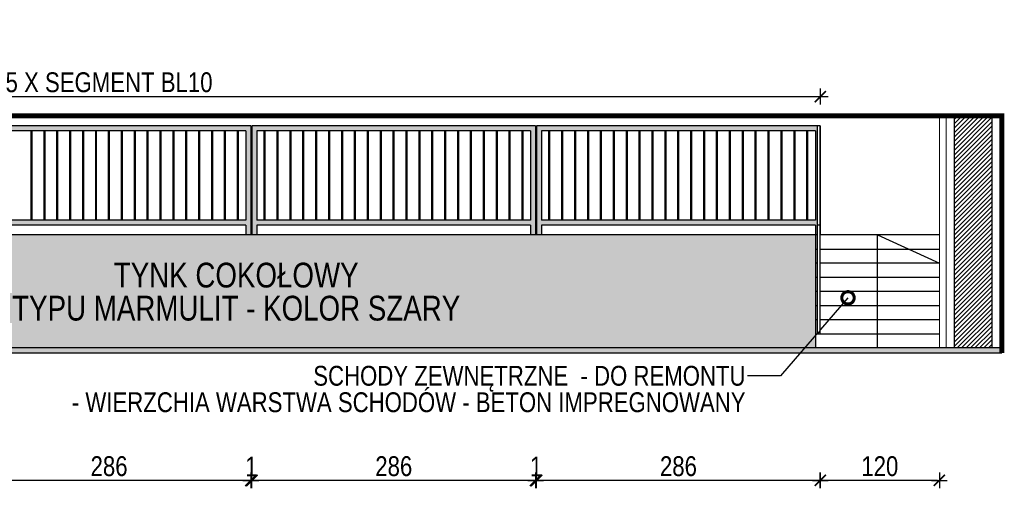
# Model space of a CAD drawing. Header units: millimetres. Extents: x 110792 to 170831, y 17890 to 25890.
# Tile 18 of 44: x 165812 to 166805, y 19734 to 20206. Entities that reach past the tile are written whole.
import ezdxf
from ezdxf import colors
from ezdxf.entities.mleader import LeaderData, LeaderLine
from ezdxf.math import Vec2, Vec3

# ---------------------------------------------------------------- set-up
doc = ezdxf.new("R2010")
doc.units = ezdxf.units.MM
doc.set_wipeout_variables(frame=1)
doc.linetypes.add('DASHEDX2', pattern=[38.1, 25.4, -12.7])
doc.layers.get('DEFPOINTS').update_dxf_attribs({"lineweight": 9})
for name, color, linetype in [('_HSA_HATCH ELEWACJA', 8, 'Continuous'), ('_HSA_HATCH_WYPEŁNIENIA_PRZEGRÓD', 205, 'Continuous'), ('_HSA_OPIS', 43, 'Continuous'), ('_HSA_PRZERYWANE', 153, 'DASHEDX2'), ('_HSA_WIDOKOWE', 1, 'Continuous'), ('_HSA_WIDOKOWE_CIENKIE', 8, 'Continuous'), ('_HSA_WYM_100', 141, 'Continuous'), ('_HSA_ŚCIANY_CIENKIE', 2, 'Continuous'), ('_HSA_ŚCIANY_DZIAŁOWE', 6, 'Continuous'), ('_HSA_ŚCIANY_MUROWANE', 4, 'Continuous')]:
    doc.layers.add(name, color=color, linetype=linetype)
doc.layers.add('_HSA_IZOLACJA_TERMICZNA', color=2, linetype='Continuous', lineweight=5)
doc.styles.add('ARIAL_100', font='Arial.ttf', dxfattribs={"width": 0.8, "height": 20})
doc.linetypes.add('BATTING', pattern='A,0.00254,-2.54,[134,ltypeshp.shx,S=2.54,R=0,X=-2.54,Y=0],-5.08,[134,ltypeshp.shx,S=2.54,R=180,X=2.54,Y=0],-2.54', length=10.16254)
doc.dimstyles.new('WYM_WEWN_100', dxfattribs={"dimtxt": 20, "dimasz": 2, "dimexe": 10, "dimexo": 0, "dimgap": 4, "dimtad": 1, "dimdec": 1, "dimrnd": 0.1, "dimtxsty": 'ARIAL_100', "dimblk": 'Wym-03', "dimcen": 0, "dimdle": 10, "dimse1": 1, "dimse2": 1, "dimclrt": 256, "dimazin": 2, "dimtfac": 1, "dimtdec": 1, "dimtix": 1, "dimtmove": 2, "dimatfit": 0, "dimfxl": 1, "dimtolj": 1, "dimtzin": 0, "dimarcsym": 0})

# ---------------------------------------------------------------- blocks, each defined once
blk = doc.blocks.new('A$C9be14bcf')
at = {"true_color": 0xfffffe}
h = blk.add_hatch(color=7, dxfattribs=at)
h.dxf.hatch_style = 1
h.paths.add_polyline_path([(860, 110), (574, 110), (574, 0), (579, 0), (579, 10), (855, 10), (855, 0), (860, 0)])
h.paths.add_polyline_path([(579, 15), (579, 105), (855, 105), (855, 15)], flags=16)
h = blk.add_hatch(color=7, dxfattribs=at)
h.dxf.hatch_style = 1
h.paths.add_polyline_path([(1147, 110), (861, 110), (861, 0), (866, 0), (866, 10), (1142, 10), (1142, 0), (1147, 0)])
h.paths.add_polyline_path([(866, 15), (866, 105), (1142, 105), (1142, 15)], flags=16)
h = blk.add_hatch(color=7, dxfattribs=at)
h.dxf.hatch_style = 1
h.paths.add_polyline_path([(1434, 110), (1148, 110), (1148, 0), (1153, 0), (1153, 10), (1429, 10), (1429, 0), (1434, 0)])
h.paths.add_polyline_path([(1429, 15), (1153, 15), (1153, 105), (1429, 105)], flags=16)
at = {"ltscale": 10}
for p, q in [((860, 110), (574, 110)), ((860, 110), (860, 0)), ((1147, 110), (861, 110)), ((861, 110), (861, 0)), ((1147, 110), (1147, 0)), ((1434, 110), (1148, 110)), ((1148, 110), (1148, 0)), ((1434, 110), (1434, 0)), ((855, 105), (579, 105)), ((855, 105), (855, 15)), ((1142, 105), (866, 105)), ((866, 105), (866, 15)), ((1142, 105), (1142, 15)), ((1429, 105), (1153, 105)), ((1153, 105), (1153, 15)), ((1429, 105), (1429, 15)), ((855, 15), (579, 15)), ((855, 10), (579, 10)), ((855, 10), (855, 0)), ((1142, 15), (866, 15)), ((1142, 10), (866, 10)), ((866, 10), (866, 0)), ((1142, 10), (1142, 0)), ((1429, 15), (1153, 15)), ((1429, 10), (1153, 10)), ((1153, 10), (1153, 0)), ((1429, 10), (1429, 0))]:
    blk.add_line(p, q, dxfattribs=at)
at = {"layer": '_HSA_WIDOKOWE_CIENKIE'}
for p, q in [((638.5, 15), (638.5, 105)), ((639.5, 15), (639.5, 105)), ((651.5, 15), (651.5, 105)), ((652.5, 15), (652.5, 105)), ((664.5, 15), (664.5, 105)), ((665.5, 15), (665.5, 105)), ((677.5, 15), (677.5, 105)), ((678.5, 15), (678.5, 105)), ((690.5, 15), (690.5, 105)), ((691.5, 15), (691.5, 105)), ((703.5, 15), (703.5, 105)), ((704.5, 15), (704.5, 105)), ((716.5, 15), (716.5, 105)), ((717.5, 15), (717.5, 105)), ((729.5, 15), (729.5, 105)), ((730.5, 15), (730.5, 105)), ((742.5, 15), (742.5, 105)), ((743.5, 15), (743.5, 105)), ((755.5, 15), (755.5, 105)), ((756.5, 15), (756.5, 105)), ((768.5, 15), (768.5, 105)), ((769.5, 15), (769.5, 105)), ((781.5, 15), (781.5, 105)), ((782.5, 15), (782.5, 105)), ((794.5, 15), (794.5, 105)), ((795.5, 15), (795.5, 105)), ((807.5, 15), (807.5, 105)), ((808.5, 15), (808.5, 105)), ((820.5, 15), (820.5, 105)), ((821.5, 15), (821.5, 105)), ((833.5, 15), (833.5, 105)), ((834.5, 15), (834.5, 105)), ((846.5, 15), (846.5, 105)), ((847.5, 15), (847.5, 105)), ((873.5, 15), (873.5, 105)), ((874.5, 15), (874.5, 105)), ((886.5, 15), (886.5, 105)), ((887.5, 15), (887.5, 105)), ((899.5, 15), (899.5, 105)), ((900.5, 15), (900.5, 105)), ((912.5, 15), (912.5, 105)), ((913.5, 15), (913.5, 105)), ((925.5, 15), (925.5, 105)), ((926.5, 15), (926.5, 105)), ((938.5, 15), (938.5, 105)), ((939.5, 15), (939.5, 105)), ((951.5, 15), (951.5, 105)), ((952.5, 15), (952.5, 105)), ((964.5, 15), (964.5, 105)), ((965.5, 15), (965.5, 105)), ((977.5, 15), (977.5, 105)), ((978.5, 15), (978.5, 105)), ((990.5, 15), (990.5, 105)), ((991.5, 15), (991.5, 105)), ((1003.5, 15), (1003.5, 105)), ((1004.5, 15), (1004.5, 105)), ((1016.5, 15), (1016.5, 105)), ((1017.5, 15), (1017.5, 105)), ((1029.5, 15), (1029.5, 105)), ((1030.5, 15), (1030.5, 105)), ((1042.5, 15), (1042.5, 105)), ((1043.5, 15), (1043.5, 105)), ((1055.5, 15), (1055.5, 105)), ((1056.5, 15), (1056.5, 105)), ((1068.5, 15), (1068.5, 105)), ((1069.5, 15), (1069.5, 105)), ((1081.5, 15), (1081.5, 105)), ((1082.5, 15), (1082.5, 105)), ((1094.5, 15), (1094.5, 105)), ((1095.5, 15), (1095.5, 105)), ((1107.5, 15), (1107.5, 105)), ((1108.5, 15), (1108.5, 105)), ((1120.5, 15), (1120.5, 105)), ((1121.5, 15), (1121.5, 105)), ((1133.5, 15), (1133.5, 105)), ((1134.5, 15), (1134.5, 105)), ((1160.5, 15), (1160.5, 105)), ((1161.5, 15), (1161.5, 105)), ((1173.5, 15), (1173.5, 105)), ((1174.5, 15), (1174.5, 105)), ((1186.5, 15), (1186.5, 105)), ((1187.5, 15), (1187.5, 105)), ((1199.5, 15), (1199.5, 105)), ((1200.5, 15), (1200.5, 105)), ((1212.5, 15), (1212.5, 105)), ((1213.5, 15), (1213.5, 105)), ((1225.5, 15), (1225.5, 105)), ((1226.5, 15), (1226.5, 105)), ((1238.5, 15), (1238.5, 105)), ((1239.5, 15), (1239.5, 105)), ((1251.5, 15), (1251.5, 105)), ((1252.5, 15), (1252.5, 105)), ((1264.5, 15), (1264.5, 105)), ((1265.5, 15), (1265.5, 105)), ((1277.5, 15), (1277.5, 105)), ((1278.5, 15), (1278.5, 105)), ((1290.5, 15), (1290.5, 105)), ((1291.5, 15), (1291.5, 105)), ((1303.5, 15), (1303.5, 105)), ((1304.5, 15), (1304.5, 105)), ((1316.5, 15), (1316.5, 105)), ((1317.5, 15), (1317.5, 105)), ((1329.5, 15), (1329.5, 105)), ((1330.5, 15), (1330.5, 105)), ((1342.5, 15), (1342.5, 105)), ((1343.5, 15), (1343.5, 105)), ((1355.5, 15), (1355.5, 105)), ((1356.5, 15), (1356.5, 105)), ((1368.5, 15), (1368.5, 105)), ((1369.5, 15), (1369.5, 105)), ((1381.5, 15), (1381.5, 105)), ((1382.5, 15), (1382.5, 105)), ((1394.5, 15), (1394.5, 105)), ((1395.5, 15), (1395.5, 105)), ((1407.5, 15), (1407.5, 105)), ((1408.5, 15), (1408.5, 105)), ((1420.5, 15), (1420.5, 105)), ((1421.5, 15), (1421.5, 105))]:
    blk.add_line(p, q, dxfattribs=at)
blk = doc.blocks.new('Wym-03')
for p, q in [((-4, 0), (4, 0)), ((0, 4), (0, -4))]:
    blk.add_line(p, q)
blk.add_lwpolyline([(-2.83, -2.83, 0.8, 0.8, 0), (2.83, 2.83, 0.05, 0.05, 0)], format="xyseb")
blk = doc.blocks.new('*D170')
at = {"layer": '_HSA_OPIS', "color": 0, "lineweight": -2, "transparency": 16777216}
blk.add_line((165187.33, 20128.62), (166617.33, 20128.62), dxfattribs=at)
at = {"layer": 'DEFPOINTS', "color": 0, "transparency": 16777216}
for p in [(166619.33, 20128.62), (165185.33, 20099.13), (166619.33, 20099.13)]:
    blk.add_point(p, dxfattribs=at)
at = {"layer": '_HSA_OPIS', "color": 0, "lineweight": -2, "transparency": 16777216, "xscale": 2, "yscale": 2, "zscale": 2, "rotation": 180}
blk.add_blockref('Wym-03', (165185.33, 20128.62), dxfattribs=at)
at = {"layer": '_HSA_OPIS', "color": 0, "lineweight": -2, "transparency": 16777216, "xscale": 2, "yscale": 2, "zscale": 2}
blk.add_blockref('Wym-03', (166619.33, 20128.62), dxfattribs=at)
at = {"layer": '_HSA_OPIS', "transparency": 16777216, "insert": (165902.33, 20142.96), "char_height": 20, "attachment_point": 5, "style": 'ARIAL_100'}
blk.add_mtext('\\A1;5 X SEGMENT BL10', dxfattribs=at)
blk = doc.blocks.new('A$Cc2999ebe')
blk.add_wipeout([(-3, 209.75), (0, 209.75), (0, 0), (-3, 0)])
blk.add_line((-3, 110), (0, 110))
blk.add_lwpolyline([(-3, 0), (0, 0), (0, 209.75), (-3, 209.75)], close=True)
blk = doc.blocks.new('_DotSmall')
at = {"color": 0, "linetype": 'ByBlock', "const_width": 0.5}
blk.add_lwpolyline([(-0.0625, 0, 1), (0.0625, 0, 1)], format="xyb", close=True, dxfattribs=at)
blk = doc.blocks.new('*D188')
at = {"layer": '_HSA_WYM_100', "color": 0, "lineweight": -2, "transparency": 16777216}
blk.add_line((166737.33, 19741.6), (166621.33, 19741.6), dxfattribs=at)
at = {"layer": 'DEFPOINTS', "color": 0, "transparency": 16777216}
for p in [(166619.33, 19994.13), (166739.33, 19994.13), (166619.33, 19741.6)]:
    blk.add_point(p, dxfattribs=at)
at = {"layer": '_HSA_WYM_100', "color": 0, "lineweight": -2, "transparency": 16777216, "xscale": 2, "yscale": 2, "zscale": 2, "rotation": 180}
blk.add_blockref('Wym-03', (166619.33, 19741.6), dxfattribs=at)
at = {"layer": '_HSA_WYM_100', "color": 0, "lineweight": -2, "transparency": 16777216, "xscale": 2, "yscale": 2, "zscale": 2}
blk.add_blockref('Wym-03', (166739.33, 19741.6), dxfattribs=at)
at = {"layer": '_HSA_WYM_100', "transparency": 16777216, "insert": (166679.33, 19755.81), "char_height": 20, "attachment_point": 5, "style": 'ARIAL_100'}
blk.add_mtext('\\A1;120', dxfattribs=at)
blk = doc.blocks.new('*D189')
at = {"layer": '_HSA_WYM_100', "color": 0, "lineweight": -2, "transparency": 16777216}
blk.add_line((166617.33, 19741.6), (166335.33, 19741.6), dxfattribs=at)
at = {"layer": 'DEFPOINTS', "color": 0, "transparency": 16777216}
for p in [(166619.33, 19994.13), (166333.33, 19989.13), (166333.33, 19741.6)]:
    blk.add_point(p, dxfattribs=at)
at = {"layer": '_HSA_WYM_100', "color": 0, "lineweight": -2, "transparency": 16777216, "xscale": 2, "yscale": 2, "zscale": 2, "rotation": 180}
blk.add_blockref('Wym-03', (166333.33, 19741.6), dxfattribs=at)
at = {"layer": '_HSA_WYM_100', "color": 0, "lineweight": -2, "transparency": 16777216, "xscale": 2, "yscale": 2, "zscale": 2}
blk.add_blockref('Wym-03', (166619.33, 19741.6), dxfattribs=at)
at = {"layer": '_HSA_WYM_100', "transparency": 16777216, "insert": (166476.33, 19755.81), "char_height": 20, "attachment_point": 5, "style": 'ARIAL_100'}
blk.add_mtext('\\A1;286', dxfattribs=at)
blk = doc.blocks.new('*D190')
at = {"layer": '_HSA_WYM_100', "color": 0, "lineweight": -2, "transparency": 16777216}
for p, q in [((166330.33, 19741.6), (166328.33, 19741.6)), ((166333.33, 19741.6), (166332.33, 19741.6)), ((166335.33, 19741.6), (166337.33, 19741.6))]:
    blk.add_line(p, q, dxfattribs=at)
at = {"layer": 'DEFPOINTS', "color": 0, "transparency": 16777216}
for p in [(166332.33, 19989.13), (166333.33, 19989.13), (166332.33, 19741.6)]:
    blk.add_point(p, dxfattribs=at)
at = {"layer": '_HSA_WYM_100', "color": 0, "lineweight": -2, "transparency": 16777216, "xscale": 2, "yscale": 2, "zscale": 2}
blk.add_blockref('Wym-03', (166332.33, 19741.6), dxfattribs=at)
at = {"layer": '_HSA_WYM_100', "color": 0, "lineweight": -2, "transparency": 16777216, "xscale": 2, "yscale": 2, "zscale": 2, "rotation": 180}
blk.add_blockref('Wym-03', (166333.33, 19741.6), dxfattribs=at)
at = {"layer": '_HSA_WYM_100', "transparency": 16777216, "insert": (166332.83, 19755.64), "char_height": 20, "attachment_point": 5, "style": 'ARIAL_100'}
blk.add_mtext('\\A1;1', dxfattribs=at)
blk = doc.blocks.new('*D191')
at = {"layer": '_HSA_WYM_100', "color": 0, "lineweight": -2, "transparency": 16777216}
blk.add_line((166330.33, 19741.6), (166048.33, 19741.6), dxfattribs=at)
at = {"layer": 'DEFPOINTS', "color": 0, "transparency": 16777216}
for p in [(166046.33, 19989.13), (166332.33, 19989.13), (166046.33, 19741.6)]:
    blk.add_point(p, dxfattribs=at)
at = {"layer": '_HSA_WYM_100', "color": 0, "lineweight": -2, "transparency": 16777216, "xscale": 2, "yscale": 2, "zscale": 2, "rotation": 180}
blk.add_blockref('Wym-03', (166046.33, 19741.6), dxfattribs=at)
at = {"layer": '_HSA_WYM_100', "color": 0, "lineweight": -2, "transparency": 16777216, "xscale": 2, "yscale": 2, "zscale": 2}
blk.add_blockref('Wym-03', (166332.33, 19741.6), dxfattribs=at)
at = {"layer": '_HSA_WYM_100', "transparency": 16777216, "insert": (166189.33, 19755.81), "char_height": 20, "attachment_point": 5, "style": 'ARIAL_100'}
blk.add_mtext('\\A1;286', dxfattribs=at)
blk = doc.blocks.new('*D192')
at = {"layer": '_HSA_WYM_100', "color": 0, "lineweight": -2, "transparency": 16777216}
for p, q in [((166043.33, 19741.6), (166041.33, 19741.6)), ((166046.33, 19741.6), (166045.33, 19741.6)), ((166048.33, 19741.6), (166050.33, 19741.6))]:
    blk.add_line(p, q, dxfattribs=at)
at = {"layer": 'DEFPOINTS', "color": 0, "transparency": 16777216}
for p in [(166045.33, 19989.13), (166046.33, 19989.13), (166045.33, 19741.6)]:
    blk.add_point(p, dxfattribs=at)
at = {"layer": '_HSA_WYM_100', "color": 0, "lineweight": -2, "transparency": 16777216, "xscale": 2, "yscale": 2, "zscale": 2}
blk.add_blockref('Wym-03', (166045.33, 19741.6), dxfattribs=at)
at = {"layer": '_HSA_WYM_100', "color": 0, "lineweight": -2, "transparency": 16777216, "xscale": 2, "yscale": 2, "zscale": 2, "rotation": 180}
blk.add_blockref('Wym-03', (166046.33, 19741.6), dxfattribs=at)
at = {"layer": '_HSA_WYM_100', "transparency": 16777216, "insert": (166045.83, 19755.64), "char_height": 20, "attachment_point": 5, "style": 'ARIAL_100'}
blk.add_mtext('\\A1;1', dxfattribs=at)
blk = doc.blocks.new('*D193')
at = {"layer": '_HSA_WYM_100', "color": 0, "lineweight": -2, "transparency": 16777216}
blk.add_line((166043.33, 19741.6), (165761.33, 19741.6), dxfattribs=at)
at = {"layer": 'DEFPOINTS', "color": 0, "transparency": 16777216}
for p in [(165759.33, 19989.13), (166045.33, 19989.13), (165759.33, 19741.6)]:
    blk.add_point(p, dxfattribs=at)
at = {"layer": '_HSA_WYM_100', "color": 0, "lineweight": -2, "transparency": 16777216, "xscale": 2, "yscale": 2, "zscale": 2, "rotation": 180}
blk.add_blockref('Wym-03', (165759.33, 19741.6), dxfattribs=at)
at = {"layer": '_HSA_WYM_100', "color": 0, "lineweight": -2, "transparency": 16777216, "xscale": 2, "yscale": 2, "zscale": 2}
blk.add_blockref('Wym-03', (166045.33, 19741.6), dxfattribs=at)
at = {"layer": '_HSA_WYM_100', "transparency": 16777216, "insert": (165902.33, 19755.81), "char_height": 20, "attachment_point": 5, "style": 'ARIAL_100'}
blk.add_mtext('\\A1;286', dxfattribs=at)

msp = doc.modelspace()

# ---------------------------------------------------------------- hatches: boundary and pattern name
at = {"layer": '_HSA_HATCH ELEWACJA', "true_color": 0xb8b8b8}
h = msp.add_hatch(color=9, dxfattribs=at)
h.dxf.hatch_style = 1
h.paths.add_polyline_path([(166614.33, 19989.13), (157196.33, 19989.13), (156446.33, 19890.13), (157265.83, 19875.13), (166614.33, 19875.13)])
at = {"layer": '_HSA_HATCH_WYPEŁNIENIA_PRZEGRÓD'}
h = msp.add_hatch(dxfattribs=at)
h.set_pattern_fill('ANSI31', color=256)
h.set_pattern_definition([(45, (0, -804.8448), (-2.24506403, 2.24506403), [])])
h.paths.add_polyline_path([(166792.33, 20109.13), (166754.33, 20109.13), (166754.33, 19875.13), (166792.33, 19875.13)])
at = {"layer": '_HSA_WIDOKOWE', "ltscale": 10}
h = msp.add_hatch(color=256, dxfattribs=at)
h.dxf.hatch_style = 1
h.paths.add_polyline_path([(156381.33, 19885.13), (156446.28, 19885.13), (157265.73, 19870.14), (166802.33, 19870.13), (166802.33, 19875.13), (157265.83, 19875.13), (156446.33, 19890.13), (156381.33, 19890.13)])

# ---------------------------------------------------------------- linework, layer by layer
at = {"layer": '_HSA_IZOLACJA_TERMICZNA'}
for p, q in [((166739.33, 19875.13), (166739.33, 20109.13)), ((166739.33, 20109.13), (166739.33, 19875.13))]:
    msp.add_line(p, q, dxfattribs=at)
at = {"layer": '_HSA_IZOLACJA_TERMICZNA', "color": 8, "linetype": 'BATTING', "ltscale": 0.6}
msp.add_line((166746.33, 20109.13), (166746.33, 19875.13), dxfattribs=at)
at = {"layer": '_HSA_PRZERYWANE', "ltscale": 0.5, "const_width": 5}
msp.add_lwpolyline([(166802.33, 19870.13), (166802.33, 20109.13), (156381.33, 20109.13)], dxfattribs=at)
at = {"layer": '_HSA_WIDOKOWE', "ltscale": 10}
msp.add_lwpolyline([(156381.33, 19885.13), (156446.28, 19885.13), (157265.73, 19870.14), (166802.33, 19870.13), (166802.33, 19875.13), (157265.83, 19875.13), (156446.33, 19890.13), (156381.33, 19890.13)], close=True, dxfattribs=at)
at = {"layer": '_HSA_ŚCIANY_CIENKIE'}
for points in [[(166614.33, 19989.13), (166614.33, 19875.13)], [(166676.83, 19875.13), (166676.83, 19989.13), (166739.33, 19960.63)], [(166614.33, 19974.88), (166739.33, 19974.88)], [(166739.33, 19960.63), (166614.33, 19960.63)], [(166614.33, 19946.38), (166739.33, 19946.38)], [(166739.33, 19932.13), (166614.33, 19932.13)], [(166614.33, 19917.88), (166739.33, 19917.88)], [(166739.33, 19903.63), (166614.33, 19903.63)], [(166614.33, 19889.38), (166739.33, 19889.38)]]:
    msp.add_lwpolyline(points, dxfattribs=at)
at = {"layer": '_HSA_ŚCIANY_DZIAŁOWE', "ltscale": 10}
msp.add_line((166739.33, 19989.13), (157326.33, 19989.13), dxfattribs=at)
at = {"layer": '_HSA_ŚCIANY_MUROWANE'}
for p, q in [((166754.33, 20109.13), (166754.33, 19875.13)), ((166792.33, 20109.13), (166792.33, 19875.13))]:
    msp.add_line(p, q, dxfattribs=at)

# ---------------------------------------------------------------- block references
at = {"layer": '_HSA_WIDOKOWE', "ltscale": 10}
msp.add_blockref('A$C9be14bcf', (165185.33, 19989.13), dxfattribs=at)

# ---------------------------------------------------------------- texts
at = {"layer": '_HSA_OPIS', "insert": (165777.18, 19961.12), "char_height": 25, "attachment_point": 1, "line_spacing_factor": 0.8, "style": 'ARIAL_100'}
msp.add_mtext_dynamic_manual_height_columns('\\pxqc;TYNK COKOŁOWY \\PTYPU MARMULIT - KOLOR SZARY', width=506.6333, gutter_width=12.5, heights=[0], dxfattribs=at)

# ---------------------------------------------------------------- dimensions: what is measured, and where the dimension line sits
at = {"layer": '_HSA_OPIS'}
dim = msp.add_aligned_dim(p1=(165185.33, 20099.13), p2=(166619.33, 20099.13), distance=29.48, text='5 X SEGMENT BL10', dimstyle='WYM_WEWN_100', dxfattribs=at)
dim.commit()
dim.dimension.update_dxf_attribs({"geometry": '*D170', "text_midpoint": (165902.33, 20142.96)})
at = {"layer": '_HSA_WYM_100'}
for base, p1, p2, picture, middle in [((165759.33, 19741.6), (166045.33, 19989.13), (165759.33, 19989.13), '*D193', (165902.33, 19755.81)), ((166045.33, 19741.6), (166046.33, 19989.13), (166045.33, 19989.13), '*D192', (166045.83, 19755.64)), ((166046.33, 19741.6), (166332.33, 19989.13), (166046.33, 19989.13), '*D191', (166189.33, 19755.81)), ((166332.33, 19741.6), (166333.33, 19989.13), (166332.33, 19989.13), '*D190', (166332.83, 19755.64))]:
    dim = msp.add_linear_dim(base=base, p1=p1, p2=p2, dimstyle='WYM_WEWN_100', dxfattribs=at)
    dim.commit()
    dim.dimension.update_dxf_attribs({"geometry": picture, "text_midpoint": middle})

# ---------------------------------------------------------------- leaders
at = {"layer": '_HSA_OPIS'}
ml = msp.add_multileader_mtext('Standard', dxfattribs=at)
ml.set_content('SCHODY ZEWNĘTRZNE - KOLOR SZARY \\P- POLICZKI STALOWE\\P- STOPNIE BETONOWE', color=256, style='ARIAL_100')
ml.set_leader_properties()
ml.set_arrow_properties(name='DOTSMALL')
ml.build(insert=Vec2(0, 0))
ml.multileader.update_dxf_attribs({"dogleg_length": 10, "arrow_head_size": 25})
ctx = ml.context
ctx.base_point, ctx.char_height, ctx.arrow_head_size, ctx.plane_origin = Vec3(165244, 19845.17), 20, 25, Vec3(165947.64, 20898.54)
notes = []
notes.append((ctx, [(0, (1, 1, 0), (165210.63, 19845.17), (1, 0), 33.37, [(0, [(165182.01, 19930.08)], 0, [])])]))
ctx.mtext.insert, ctx.mtext.rotation, ctx.mtext.width, ctx.mtext.defined_height, ctx.mtext.line_spacing_factor = Vec3(165246, 19855.34), -6.283185, 658.1472, 167.28, 0.8
for ctx, leaders in notes:
    for number, flags, end, landing, length, lines in leaders:
        leader = LeaderData()
        leader.index, (leader.has_last_leader_line, leader.has_dogleg_vector, leader.attachment_direction) = number, flags
        leader.last_leader_point, leader.dogleg_vector, leader.dogleg_length = Vec3(end), Vec3(landing), length
        for number, points, colour, breaks in lines:
            line = LeaderLine()
            line.index, line.vertices, line.color, line.breaks = number, Vec3.list(points), colors.encode_raw_color(colour), breaks
            leader.lines.append(line)
        ctx.leaders.append(leader)

# ---------------------------------------------------------------- next in the draw order: block references
at = {"layer": '_HSA_WIDOKOWE', "ltscale": 10}
msp.add_blockref('A$Cc2999ebe', (166619.33, 19889.38), dxfattribs=at)

# ---------------------------------------------------------------- next in the draw order: dimensions: what is measured, and where the dimension line sits
at = {"layer": '_HSA_WYM_100'}
dim = msp.add_linear_dim(base=(166333.33, 19741.6), p1=(166619.33, 19994.13), p2=(166333.33, 19989.13), dimstyle='WYM_WEWN_100', dxfattribs=at)
dim.commit()
dim.dimension.update_dxf_attribs({"geometry": '*D189', "text_midpoint": (166476.33, 19755.81)})
dim = msp.add_aligned_dim(p1=(166739.33, 19994.13), p2=(166619.33, 19994.13), distance=252.53, dimstyle='WYM_WEWN_100', dxfattribs=at)
dim.commit()
dim.dimension.update_dxf_attribs({"geometry": '*D188', "text_midpoint": (166679.33, 19755.81)})

# ---------------------------------------------------------------- next in the draw order: leaders
at = {"layer": '_HSA_OPIS'}
ml = msp.add_multileader_mtext('Standard', dxfattribs=at)
ml.set_content('SCHODY ZEWNĘTRZNE  - DO REMONTU\\P- WIERZCHIA WARSTWA SCHODÓW - BETON IMPREGNOWANY', color=256, style='ARIAL_100')
ml.set_leader_properties()
ml.set_arrow_properties(name='DOTSMALL')
ml.build(insert=Vec2(0, 0))
ml.multileader.update_dxf_attribs({"dogleg_length": 10, "arrow_head_size": 25})
ctx = ml.context
ctx.base_point, ctx.char_height, ctx.arrow_head_size, ctx.plane_origin = Vec3(165863.61, 19846.92), 20, 25, Vec3(165842.32, 20741.77)
ctx.text_align_type = 2
notes = []
notes.append((ctx, [(0, (1, 1, 0), (166579.33, 19846.92), (-1, 0), 33.37, [(0, [(166647.25, 19925.68)], 0, [])])]))
ctx.mtext.insert, ctx.mtext.rotation, ctx.mtext.width, ctx.mtext.defined_height, ctx.mtext.alignment, ctx.mtext.line_spacing_factor = Vec3(166543.96, 19857.09), -6.283185, 682.3674, 173.28, 3, 0.8
for ctx, leaders in notes:
    for number, flags, end, landing, length, lines in leaders:
        leader = LeaderData()
        leader.index, (leader.has_last_leader_line, leader.has_dogleg_vector, leader.attachment_direction) = number, flags
        leader.last_leader_point, leader.dogleg_vector, leader.dogleg_length = Vec3(end), Vec3(landing), length
        for number, points, colour, breaks in lines:
            line = LeaderLine()
            line.index, line.vertices, line.color, line.breaks = number, Vec3.list(points), colors.encode_raw_color(colour), breaks
            leader.lines.append(line)
        ctx.leaders.append(leader)

doc.saveas('drawing.dxf')
